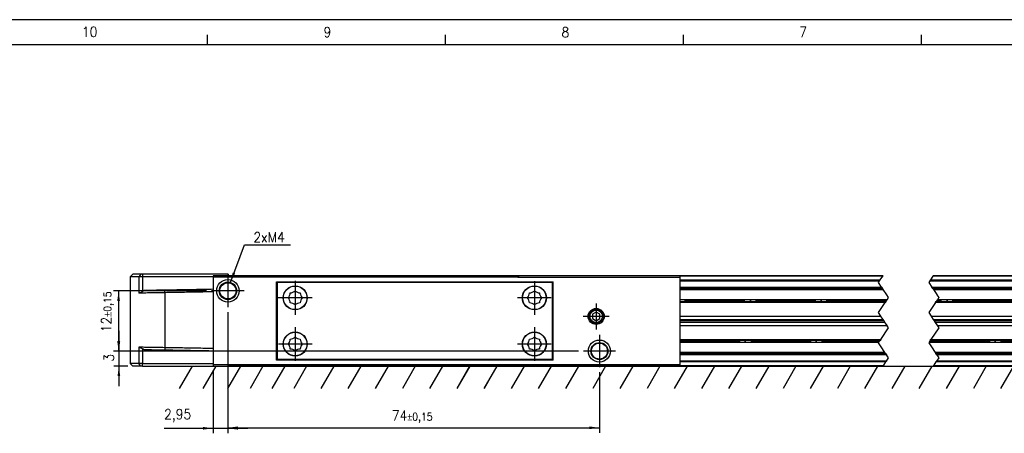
# Model space of a CAD drawing. Header units: millimetres. Extents: x -500 to 1129, y -592 to 328.
# Tile 5 of 23: x -376 to -180, y 245 to 328. Entities that reach past the tile are written whole.
import ezdxf

# ---------------------------------------------------------------- set-up
doc = ezdxf.new("R2010")
doc.units = ezdxf.units.MM
doc.linetypes.add('DOT_CENTER', pattern=[14, 12, -1, 0, -1])
doc.layers.add('1', color=7, linetype='Continuous')
doc.styles.add('CONVERTER_11', font='txt.shx', dxfattribs={"width": 0.9})
doc.dimstyles.new('ME10_DIM_14', dxfattribs={"dimtxt": 2, "dimasz": 2, "dimexe": 1, "dimexo": 1, "dimgap": 1, "dimtad": 1, "dimdsep": 46, "dimtxsty": 'CONVERTER_11', "dimsah": 1, "dimcen": 0.09, "dimclrd": 2, "dimclre": 2, "dimclrt": 2, "dimadec": 0, "dimazin": 0, "dimtfac": 1, "dimtdec": 4, "dimtix": 1, "dimtmove": 0, "dimatfit": 3, "dimfxl": 1, "dimtolj": 1, "dimtzin": 0, "dimarcsym": 0})
doc.dimstyles.new('ME10_DIM_15', dxfattribs={"dimtxt": 2, "dimasz": 2, "dimexe": 1, "dimexo": 1, "dimgap": 1, "dimtad": 1, "dimdsep": 46, "dimtxsty": 'CONVERTER_11', "dimsah": 1, "dimcen": 0.09, "dimclrd": 2, "dimclre": 2, "dimclrt": 2, "dimadec": 0, "dimazin": 0, "dimtfac": 1, "dimtdec": 4, "dimtix": 1, "dimtmove": 0, "dimatfit": 3, "dimfxl": 1, "dimtolj": 1, "dimtzin": 0, "dimarcsym": 0})
doc.dimstyles.new('ME10_DIM_16', dxfattribs={"dimtxt": 2, "dimasz": 2, "dimexe": 1, "dimexo": 1, "dimgap": 1, "dimtad": 1, "dimdsep": 46, "dimtxsty": 'CONVERTER_11', "dimsah": 1, "dimcen": 0.09, "dimclrd": 2, "dimclre": 2, "dimclrt": 2, "dimadec": 0, "dimazin": 0, "dimtol": 1, "dimtp": 0.15, "dimtm": 0.15, "dimtfac": 0.75, "dimtdec": 0, "dimtix": 1, "dimtmove": 0, "dimatfit": 3, "dimfxl": 1, "dimtolj": 1, "dimtzin": 0, "dimarcsym": 0})
doc.dimstyles.new('ME10_DIM_17', dxfattribs={"dimtxt": 2, "dimasz": 2, "dimexe": 1, "dimexo": 1, "dimgap": 1, "dimtad": 1, "dimdsep": 46, "dimtxsty": 'CONVERTER_11', "dimsah": 1, "dimcen": 0.09, "dimclrd": 2, "dimclre": 2, "dimclrt": 2, "dimadec": 0, "dimazin": 0, "dimtol": 1, "dimtp": 0.15, "dimtm": 0.15, "dimtfac": 0.75, "dimtdec": 0, "dimtix": 1, "dimtmove": 0, "dimatfit": 3, "dimfxl": 1, "dimtolj": 1, "dimtzin": 0, "dimarcsym": 0})
doc.dimstyles.get("Standard").update_dxf_attribs({"dimtxt": 0.18, "dimasz": 0.18, "dimexe": 0.18, "dimexo": 0.0625, "dimgap": 0.09, "dimtad": 0, "dimtih": 1, "dimtoh": 1, "dimdec": 4, "dimzin": 0, "dimdsep": 46, "dimtxsty": 'Standard', "dimcen": 0.09, "dimadec": 0, "dimazin": 0, "dimtfac": 1, "dimtdec": 4, "dimtofl": 0, "dimtmove": 0, "dimatfit": 3, "dimfxl": 1, "dimtolj": 1, "dimtzin": 0, "dimarcsym": 0})

# ---------------------------------------------------------------- blocks, each defined once
blk = doc.blocks.new('REGLA_S-770__34', base_point=(-353.8, 258.75))
at = {"color": 7, "linetype": 'Continuous'}
for p, q in [((-353.3, 277.05), (-353.8, 276.55)), ((-353.8, 276.55), (-353.8, 259.25)), ((-352.1, 276.55), (-353.8, 276.55)), ((-351.72, 277.05), (-353.3, 277.05)), ((-351.36, 276.55), (-352.1, 276.55)), ((-351.35, 277.05), (-351.72, 277.05)), ((-337.3, 276.55), (-351.36, 276.55)), ((-334.3, 277.05), (-351.35, 277.05)), ((-334.3, 277.05), (-334.3, 276.75)), ((-316.17, 276.75), (-334.3, 276.75)), ((-276.43, 276.75), (-316.17, 276.75)), ((-244.3, 276.75), (-276.43, 276.75)), ((-203.87, 276.75), (-244.3, 276.75)), ((-122.39, 276.75), (-193.87, 276.75)), ((-351.04, 273.81), (-351.36, 273.59)), ((-244.3, 274.21), (-203.98, 274.21)), ((-193.98, 274.21), (-122.49, 274.21)), ((-244.3, 268.7), (-204.31, 268.7)), ((-194.31, 268.7), (-122.82, 268.7)), ((-244.3, 268.04), (-203.86, 268.04)), ((-203.67, 267.75), (-244.3, 267.75)), ((-203.48, 267.46), (-244.3, 267.46)), ((-203.04, 266.8), (-244.3, 266.8)), ((-193.86, 268.04), (-122.38, 268.04)), ((-122.19, 267.75), (-193.67, 267.75)), ((-122, 267.46), (-193.48, 267.46)), ((-121.56, 266.8), (-193.04, 266.8)), ((-351.04, 261.99), (-351.36, 262.21)), ((-203.37, 261.29), (-244.3, 261.29)), ((-121.88, 261.29), (-193.37, 261.29)), ((-352.1, 259.25), (-353.8, 259.25)), ((-353.3, 258.75), (-353.8, 259.25)), ((-351.36, 259.25), (-352.1, 259.25)), ((-351.36, 259.25), (-337.3, 259.25)), ((-351.72, 258.75), (-353.3, 258.75)), ((-351.35, 258.75), (-351.72, 258.75)), ((-351.35, 258.75), (-337.3, 258.75)), ((-337.3, 258.75), (-334.35, 258.75)), ((-328.57, 258.75), (-334.3, 258.75)), ((-320.03, 258.75), (-328.57, 258.75)), ((-316.17, 258.75), (-320.03, 258.75)), ((-276.43, 258.75), (-316.17, 258.75)), ((-272.57, 258.75), (-276.43, 258.75)), ((-264.03, 258.75), (-272.57, 258.75)), ((-244.3, 258.75), (-264.03, 258.75)), ((-203.87, 258.75), (-244.3, 258.75)), ((-193.87, 258.75), (-122.39, 258.75))]:
    blk.add_line(p, q, dxfattribs=at)
at = {"color": 3, "linetype": 'Continuous'}
for p, q in [((-351.72, 277.05), (-352.1, 276.55)), ((-352.1, 276.55), (-352.1, 273.29)), ((-351.35, 277.05), (-351.36, 276.55)), ((-351.36, 276.55), (-351.36, 273.59)), ((-276.48, 276.65), (-316.11, 276.65)), ((-203.94, 276.65), (-244.3, 276.65)), ((-122.46, 276.65), (-193.94, 276.65)), ((-244.3, 275.93), (-204.42, 275.93)), ((-244.3, 275.75), (-204.54, 275.75)), ((-194.54, 275.75), (-123.06, 275.75)), ((-194.42, 275.93), (-122.94, 275.93)), ((-346.92, 273.38), (-346.92, 273.88)), ((-346.92, 273.38), (-346.92, 262.42)), ((-244.3, 274.49), (-204.17, 274.49)), ((-244.3, 274.01), (-203.84, 274.01)), ((-194.17, 274.49), (-122.68, 274.49)), ((-193.84, 274.01), (-122.36, 274.01)), ((-203.05, 271.98), (-244.3, 271.98)), ((-244.3, 271.64), (-203.28, 271.64)), ((-203.41, 271.44), (-244.3, 271.44)), ((-121.93, 271.44), (-193.41, 271.44)), ((-193.28, 271.64), (-121.8, 271.64)), ((-121.57, 271.98), (-193.05, 271.98)), ((-244.3, 264.06), (-204.33, 264.06)), ((-204.46, 263.86), (-244.3, 263.86)), ((-244.3, 263.52), (-204.69, 263.52)), ((-194.69, 263.52), (-123.21, 263.52)), ((-122.98, 263.86), (-194.46, 263.86)), ((-194.33, 264.06), (-122.85, 264.06)), ((-352.1, 262.51), (-352.1, 259.25)), ((-351.36, 262.21), (-351.36, 259.25)), ((-346.92, 262.42), (-346.92, 261.92)), ((-203.5, 261.49), (-244.3, 261.49)), ((-203.18, 261.01), (-244.3, 261.01)), ((-122.02, 261.49), (-193.5, 261.49)), ((-121.69, 261.01), (-193.18, 261.01)), ((-351.72, 258.75), (-352.1, 259.25)), ((-351.35, 258.75), (-351.36, 259.25)), ((-203.2, 259.75), (-244.3, 259.75)), ((-203.33, 259.57), (-244.3, 259.57)), ((-121.84, 259.57), (-193.33, 259.57)), ((-121.72, 259.75), (-193.2, 259.75)), ((-316.11, 258.85), (-276.48, 258.85)), ((-244.3, 258.85), (-203.81, 258.85)), ((-193.81, 258.85), (-122.32, 258.85))]:
    blk.add_line(p, q, dxfattribs=at)
at = {"color": 2, "linetype": 'DOT_CENTER'}
for p, q in [((-204.42, 275.93), (-203.94, 276.65)), ((-203.94, 276.65), (-203.87, 276.75)), ((-193.94, 276.65), (-194.42, 275.93)), ((-193.87, 276.75), (-193.94, 276.65)), ((-204.77, 275.4), (-204.54, 275.75)), ((-204.17, 274.49), (-204.77, 275.4)), ((-204.54, 275.75), (-204.42, 275.93)), ((-194.54, 275.75), (-194.77, 275.4)), ((-194.77, 275.4), (-194.17, 274.49)), ((-194.42, 275.93), (-194.54, 275.75)), ((-204.17, 274.49), (-203.98, 274.21)), ((-203.84, 274.01), (-203.98, 274.21)), ((-203.12, 272.92), (-203.84, 274.01)), ((-202.77, 272.4), (-203.12, 272.92)), ((-193.98, 274.21), (-194.17, 274.49)), ((-193.98, 274.21), (-193.84, 274.01)), ((-193.84, 274.01), (-193.17, 273)), ((-193.17, 273), (-193.12, 272.92)), ((-193.12, 272.92), (-192.77, 272.4)), ((-203.18, 271.78), (-244.3, 271.78)), ((-204.77, 269.4), (-203.41, 271.44)), ((-203.28, 271.64), (-203.41, 271.44)), ((-203.28, 271.64), (-203.18, 271.78)), ((-203.18, 271.78), (-203.13, 271.86)), ((-203.13, 271.86), (-203.05, 271.98)), ((-203.05, 271.98), (-202.77, 272.4)), ((-193.41, 271.44), (-194.77, 269.4)), ((-193.41, 271.44), (-193.28, 271.64)), ((-193.18, 271.78), (-193.28, 271.64)), ((-193.13, 271.86), (-193.18, 271.78)), ((-121.7, 271.78), (-193.18, 271.78)), ((-193.05, 271.98), (-193.13, 271.86)), ((-192.77, 272.4), (-193.05, 271.98)), ((-204.31, 268.7), (-204.77, 269.4)), ((-204.21, 268.55), (-204.31, 268.7)), ((-194.77, 269.4), (-194.31, 268.7)), ((-194.31, 268.7), (-194.21, 268.55)), ((-203.86, 268.04), (-204.21, 268.55)), ((-203.67, 267.75), (-203.86, 268.04)), ((-203.48, 267.46), (-203.67, 267.75)), ((-203.14, 266.95), (-203.48, 267.46)), ((-203.04, 266.8), (-203.14, 266.95)), ((-202.77, 266.4), (-203.04, 266.8)), ((-194.21, 268.55), (-193.86, 268.04)), ((-193.86, 268.04), (-193.67, 267.75)), ((-193.67, 267.75), (-193.48, 267.46)), ((-193.48, 267.46), (-193.14, 266.95)), ((-193.14, 266.95), (-193.04, 266.8)), ((-193.04, 266.8), (-192.77, 266.4)), ((-204.33, 264.06), (-202.77, 266.4)), ((-192.77, 266.4), (-194.33, 264.06)), ((-244.3, 263.72), (-204.56, 263.72)), ((-204.77, 263.4), (-204.69, 263.52)), ((-204.23, 262.58), (-204.77, 263.4)), ((-204.69, 263.52), (-204.61, 263.65)), ((-204.61, 263.65), (-204.56, 263.72)), ((-204.56, 263.72), (-204.46, 263.86)), ((-204.33, 264.06), (-204.46, 263.86)), ((-194.69, 263.52), (-194.77, 263.4)), ((-194.77, 263.4), (-194.23, 262.58)), ((-194.61, 263.65), (-194.69, 263.52)), ((-194.56, 263.72), (-194.61, 263.65)), ((-194.46, 263.86), (-194.56, 263.72)), ((-194.56, 263.72), (-123.08, 263.72)), ((-194.46, 263.86), (-194.33, 264.06)), ((-203.5, 261.49), (-204.23, 262.58)), ((-203.37, 261.29), (-203.5, 261.49)), ((-203.37, 261.29), (-203.18, 261.01)), ((-202.77, 260.4), (-203.18, 261.01)), ((-194.23, 262.58), (-193.5, 261.49)), ((-193.5, 261.49), (-193.37, 261.29)), ((-193.18, 261.01), (-193.37, 261.29)), ((-193.18, 261.01), (-192.77, 260.4)), ((-203.74, 258.95), (-203.81, 258.85)), ((-203.74, 258.95), (-203.33, 259.57)), ((-203.33, 259.57), (-203.2, 259.75)), ((-203.2, 259.75), (-202.77, 260.4)), ((-193.74, 258.95), (-193.81, 258.85)), ((-193.33, 259.57), (-193.74, 258.95)), ((-193.2, 259.75), (-193.33, 259.57)), ((-192.77, 260.4), (-193.2, 259.75)), ((-203.81, 258.85), (-203.87, 258.75)), ((-193.81, 258.85), (-193.87, 258.75))]:
    blk.add_line(p, q, dxfattribs=at)
at = {"color": 7, "linetype": 'Continuous'}
for points, knots in [([(-352.02, 273.3), (-352.03, 273.3), (-352.03, 273.29), (-352.05, 273.29), (-352.07, 273.29), (-352.09, 273.29), (-352.1, 273.29)], [0, 0, 0, 0, 0.01147354, 0.02791972, 0.05213133, 0.0755653, 0.0755653, 0.0755653, 0.0755653]), ([(-351.36, 273.59), (-351.42, 273.55), (-351.55, 273.47), (-351.73, 273.38), (-351.89, 273.32), (-351.98, 273.3), (-352.02, 273.3)], [0, 0, 0, 0, 0.2322232, 0.4424336, 0.6192326, 0.7333374, 0.7333374, 0.7333374, 0.7333374]), ([(-346.92, 273.38), (-347.41, 273.37), (-348.35, 273.36), (-349.7, 273.33), (-350.92, 273.31), (-351.67, 273.3), (-352.02, 273.3)], [0, 0, 0, 0, 1.45285, 2.839722, 4.057135, 5.101113, 5.101113, 5.101113, 5.101113]), ([(-346.92, 273.88), (-347.37, 273.87), (-348.25, 273.86), (-349.39, 273.84), (-350.31, 273.82), (-350.8, 273.81), (-351.04, 273.81)], [0, 0, 0, 0, 1.348748, 2.635871, 3.411692, 4.119118, 4.119118, 4.119118, 4.119118]), ([(-337.3, 274.05), (-337.85, 274.04), (-338.95, 274.02), (-341.1, 273.98), (-343.76, 273.93), (-345.87, 273.9), (-346.92, 273.88)], [0, 0, 0, 0, 1.651431, 3.302863, 6.463121, 9.622621, 9.622621, 9.622621, 9.622621]), ([(-337.3, 273.55), (-337.85, 273.54), (-338.95, 273.52), (-341.1, 273.48), (-343.76, 273.43), (-345.87, 273.4), (-346.92, 273.38)], [0, 0, 0, 0, 1.651431, 3.302863, 6.463247, 9.623627, 9.623627, 9.623627, 9.623627]), ([(-352.01, 262.51), (-352.02, 262.51), (-352.05, 262.51), (-352.08, 262.51), (-352.1, 262.51)], [0, 0, 0, 0, 0.04570452, 0.09092027, 0.09092027, 0.09092027, 0.09092027]), ([(-346.92, 262.42), (-347.41, 262.43), (-348.35, 262.44), (-349.7, 262.47), (-350.91, 262.49), (-351.66, 262.5), (-352.01, 262.51)], [0, 0, 0, 0, 1.45285, 2.839722, 4.047794, 5.085535, 5.085535, 5.085535, 5.085535]), ([(-352.01, 262.51), (-351.96, 262.5), (-351.88, 262.47), (-351.74, 262.42), (-351.56, 262.34), (-351.43, 262.26), (-351.36, 262.21)], [0, 0, 0, 0, 0.1301788, 0.2770345, 0.4475943, 0.7194568, 0.7194568, 0.7194568, 0.7194568]), ([(-346.92, 261.92), (-347.37, 261.93), (-348.25, 261.94), (-349.39, 261.96), (-350.31, 261.98), (-350.8, 261.99), (-351.04, 261.99)], [0, 0, 0, 0, 1.348748, 2.635871, 3.411692, 4.119118, 4.119118, 4.119118, 4.119118]), ([(-337.3, 262.25), (-337.85, 262.26), (-338.95, 262.28), (-341.1, 262.32), (-343.76, 262.37), (-345.87, 262.4), (-346.92, 262.42)], [0, 0, 0, 0, 1.651431, 3.302863, 6.463247, 9.623627, 9.623627, 9.623627, 9.623627]), ([(-337.3, 261.75), (-337.85, 261.76), (-338.95, 261.78), (-341.1, 261.82), (-343.76, 261.87), (-345.87, 261.9), (-346.92, 261.92)], [0, 0, 0, 0, 1.651431, 3.302863, 6.463121, 9.622621, 9.622621, 9.622621, 9.622621])]:
    blk.add_open_spline(points, degree=3, knots=knots, dxfattribs=at)
blk = doc.blocks.new('CABEZA_RANURADA_REGLA_S__35', base_point=(-337.3, 258.75))
at = {"color": 7, "linetype": 'Continuous'}
for p, q in [((-334.3, 276.75), (-337.3, 276.75)), ((-337.3, 276.75), (-337.3, 276.45)), ((-316.17, 276.75), (-334.3, 276.75)), ((-316, 276.45), (-316.17, 276.75)), ((-276.43, 276.75), (-276.6, 276.45)), ((-244.3, 276.75), (-276.43, 276.75)), ((-244.3, 276.45), (-244.3, 276.75)), ((-337.3, 276.45), (-337.3, 259.05)), ((-316, 276.45), (-337.3, 276.45)), ((-324.65, 259.95), (-324.65, 275.55)), ((-324.65, 275.55), (-323.75, 275.55)), ((-324.47, 260.1), (-324.47, 275.4)), ((-323.75, 275.4), (-324.47, 275.4)), ((-323.75, 275.55), (-323.75, 275.4)), ((-323.75, 275.55), (-270.5, 275.55)), ((-270.5, 275.4), (-323.75, 275.4)), ((-276.6, 276.45), (-316, 276.45)), ((-276.6, 276.45), (-244.3, 276.45)), ((-270.5, 275.4), (-270.5, 275.55)), ((-270.5, 275.55), (-269.6, 275.55)), ((-269.77, 275.4), (-270.5, 275.4)), ((-269.77, 275.4), (-269.77, 260.1)), ((-269.6, 259.95), (-269.6, 275.55)), ((-244.3, 259.05), (-244.3, 276.45)), ((-261, 269.52), (-261.75, 269.08)), ((-261.75, 269.08), (-261.75, 268.22)), ((-260.25, 269.08), (-261, 269.52)), ((-260.25, 268.22), (-260.25, 269.08)), ((-261.75, 268.22), (-261, 267.78)), ((-261, 267.78), (-260.25, 268.22)), ((-337.3, 259.05), (-316, 259.05)), ((-337.3, 259.05), (-337.3, 258.75)), ((-323.75, 259.95), (-324.65, 259.95)), ((-324.47, 260.1), (-323.75, 260.1)), ((-323.75, 260.1), (-270.5, 260.1)), ((-323.75, 260.1), (-323.75, 259.95)), ((-270.5, 259.95), (-323.75, 259.95)), ((-316.17, 258.75), (-316, 259.05)), ((-316, 259.05), (-276.6, 259.05)), ((-276.6, 259.05), (-244.3, 259.05)), ((-276.6, 259.05), (-276.43, 258.75)), ((-270.5, 259.95), (-270.5, 260.1)), ((-270.5, 260.1), (-269.77, 260.1)), ((-269.6, 259.95), (-270.5, 259.95)), ((-244.3, 258.75), (-244.3, 259.05)), ((-337.3, 258.75), (-334.35, 258.75)), ((-334.35, 258.75), (-334.3, 258.75)), ((-328.57, 258.75), (-334.3, 258.75)), ((-320.03, 258.75), (-328.57, 258.75)), ((-316.17, 258.75), (-320.03, 258.75)), ((-272.57, 258.75), (-276.43, 258.75)), ((-264.03, 258.75), (-272.57, 258.75)), ((-244.3, 258.75), (-264.03, 258.75))]:
    blk.add_line(p, q, dxfattribs=at)
for centre, radius in [((-334.35, 273.75), 2.24), ((-334.35, 273.75), 1.74), ((-334.35, 273.75), 1.62), ((-320.95, 272.35), 2.4), ((-320.95, 272.35), 2.35), ((-273.3, 272.35), 2.4), ((-273.3, 272.35), 2.35), ((-261, 268.65), 1.6), ((-261, 268.65), 1.42), ((-261, 268.65), 1.25), ((-320.95, 263.15), 2.4), ((-320.95, 263.15), 2.35), ((-273.3, 263.15), 2.4), ((-273.3, 263.15), 2.35), ((-260.35, 261.75), 2.2), ((-260.35, 261.75), 1.7), ((-260.35, 261.75), 1.6)]:
    blk.add_circle(centre, radius, dxfattribs=at)
for centre, start, end in [((-323.44, 273.38), 316.4323, 358.5677), ((-321.98, 274.85), 271.4323, 313.5677), ((-319.92, 274.85), 226.4323, 268.5677), ((-318.45, 273.38), 181.4323, 223.5677), ((-275.79, 273.38), 316.4323, 358.5677), ((-274.33, 274.85), 271.4323, 313.5677), ((-272.27, 274.85), 226.4323, 268.5677), ((-270.8, 273.38), 181.4323, 223.5677), ((-323.44, 271.32), 1.4323, 43.5677), ((-321.98, 269.85), 46.4323, 88.5677), ((-319.92, 269.85), 91.4323, 133.5677), ((-318.45, 271.32), 136.4323, 178.5677), ((-275.79, 271.32), 1.4323, 43.5677), ((-274.33, 269.85), 46.4323, 88.5677), ((-272.27, 269.85), 91.4323, 133.5677), ((-270.8, 271.32), 136.4323, 178.5677), ((-323.44, 264.18), 316.4323, 358.5677), ((-323.44, 262.12), 1.4323, 43.5677), ((-321.98, 265.65), 271.4323, 313.5677), ((-319.92, 265.65), 226.4323, 268.5677), ((-318.45, 264.18), 181.4323, 223.5677), ((-318.45, 262.12), 136.4323, 178.5677), ((-275.79, 264.18), 316.4323, 358.5677), ((-275.79, 262.12), 1.4323, 43.5677), ((-274.33, 265.65), 271.4323, 313.5677), ((-272.27, 265.65), 226.4323, 268.5677), ((-270.8, 264.18), 181.4323, 223.5677), ((-270.8, 262.12), 136.4323, 178.5677), ((-321.98, 260.65), 46.4323, 88.5677), ((-319.92, 260.65), 91.4323, 133.5677), ((-274.33, 260.65), 46.4323, 88.5677), ((-272.27, 260.65), 91.4323, 133.5677)]:
    blk.add_arc(centre, 1.5, start, end, dxfattribs=at)
at = {"layer": '1', "color": 2, "linetype": 'DOT_CENTER'}
for p, q in [((-334.35, 276.99), (-334.35, 270.51)), ((-320.95, 275.75), (-320.95, 268.95)), ((-273.3, 275.7), (-273.3, 269)), ((-331.11, 273.75), (-337.6, 273.75)), ((-317.55, 272.35), (-324.35, 272.35)), ((-269.95, 272.35), (-276.65, 272.35)), ((-261, 271.25), (-261, 266.05)), ((-258.4, 268.65), (-263.6, 268.65)), ((-320.95, 266.5), (-320.95, 259.8)), ((-273.3, 266.5), (-273.3, 259.8)), ((-260.35, 264.95), (-260.35, 258.55)), ((-317.6, 263.15), (-324.3, 263.15)), ((-269.95, 263.15), (-276.65, 263.15)), ((-257.15, 261.75), (-263.55, 261.75))]:
    blk.add_line(p, q, dxfattribs=at)
blk = doc.blocks.new('REGLA_S2-770__36', base_point=(-353.8, 258.75))
for name, p in [('REGLA_S-770__34', (-353.8, 258.75)), ('CABEZA_RANURADA_REGLA_S__35', (-337.3, 258.75))]:
    blk.add_blockref(name, p)
blk = doc.blocks.new('*D65')
at = {"layer": '1', "color": 2, "linetype": 'Continuous'}
for p, q in [((-356.07, 265.75), (-356.07, 261.75)), ((-264.55, 261.75), (-357.07, 261.75)), ((-356.07, 261.75), (-356.07, 258.75)), ((-354.3, 258.75), (-357.07, 258.75)), ((-356.07, 258.75), (-356.07, 254.75))]:
    blk.add_line(p, q, dxfattribs=at)
at = {"layer": '1', "color": 2}
for points in [[(-356.33, 263.75), (-355.8, 263.75), (-356.07, 261.75)], [(-355.8, 256.75), (-356.33, 256.75), (-356.07, 258.75)]]:
    blk.add_solid(points, dxfattribs=at)
at = {"layer": '1', "color": 2, "insert": (-357.07, 259.65), "char_height": 2, "attachment_point": 7, "rotation": 90, "line_spacing_factor": 0.60024, "style": 'CONVERTER_11'}
blk.add_mtext('3', dxfattribs=at)
blk = doc.blocks.new('*D66')
at = {"layer": '1', "color": 2, "linetype": 'Continuous'}
for p, q in [((-334.35, 269.51), (-334.35, 245.36)), ((-337.3, 257.75), (-337.3, 245.36)), ((-347.06, 246.36), (-337.3, 246.36)), ((-337.3, 246.36), (-334.35, 246.36)), ((-334.35, 246.36), (-330.35, 246.36))]:
    blk.add_line(p, q, dxfattribs=at)
at = {"layer": '1', "color": 2}
for points in [[(-339.3, 246.09), (-339.3, 246.62), (-337.3, 246.36)], [(-332.35, 246.62), (-332.35, 246.09), (-334.35, 246.36)]]:
    blk.add_solid(points, dxfattribs=at)
at = {"layer": '1', "color": 2, "insert": (-347.06, 247.56), "char_height": 2, "attachment_point": 7, "rotation": 0.0001, "line_spacing_factor": 0.60024, "style": 'CONVERTER_11'}
blk.add_mtext('2,95', dxfattribs=at)
blk = doc.blocks.new('*D67')
at = {"layer": '1', "color": 2, "linetype": 'Continuous'}
for p, q in [((-334.35, 269.51), (-334.35, 245.46)), ((-260.35, 257.55), (-260.35, 245.46)), ((-334.35, 246.46), (-260.35, 246.46))]:
    blk.add_line(p, q, dxfattribs=at)
at = {"layer": '1', "color": 2}
for points in [[(-332.35, 246.72), (-332.35, 246.19), (-334.35, 246.46)], [(-262.35, 246.19), (-262.35, 246.72), (-260.35, 246.46)]]:
    blk.add_solid(points, dxfattribs=at)
at = {"layer": '1', "color": 2, "insert": (-301.71, 247.46), "char_height": 2, "attachment_point": 7, "rotation": 0.0001, "line_spacing_factor": 0.60024, "style": 'CONVERTER_11'}
blk.add_mtext('\\C2;74\\C2;\\H1.5;{\\Fgdt;`}0,15', dxfattribs=at)
blk = doc.blocks.new('*D68')
at = {"layer": '1', "color": 2, "linetype": 'Continuous'}
for p, q in [((-338.6, 273.75), (-357.12, 273.75)), ((-356.12, 273.75), (-356.12, 261.75)), ((-264.55, 261.75), (-357.12, 261.75))]:
    blk.add_line(p, q, dxfattribs=at)
at = {"layer": '1', "color": 2}
for points in [[(-355.86, 271.75), (-356.39, 271.75), (-356.12, 273.75)], [(-356.39, 263.75), (-355.86, 263.75), (-356.12, 261.75)]]:
    blk.add_solid(points, dxfattribs=at)
at = {"layer": '1', "color": 2, "insert": (-357.12, 265.49), "char_height": 2, "attachment_point": 7, "rotation": 90, "line_spacing_factor": 0.60024, "style": 'CONVERTER_11'}
blk.add_mtext('\\C2;12\\C2;\\H1.5;{\\Fgdt;`}0,15', dxfattribs=at)
blk = doc.blocks.new('_A2', base_point=(89.41, -87.22))
at = {"layer": '1', "color": 2, "linetype": 'Continuous'}
for p, q in [((94.41, 327.78), (-499.59, 327.78)), ((-338.44, 322.78), (-338.44, 324.78)), ((-291.02, 322.78), (-291.02, 324.78)), ((-243.6, 322.78), (-243.6, 324.78)), ((-196.19, 322.78), (-196.19, 324.78))]:
    blk.add_line(p, q, dxfattribs=at)
at = {"layer": '1', "color": 7, "linetype": 'Continuous'}
blk.add_line((89.41, 322.78), (-479.59, 322.78), dxfattribs=at)
at = {"layer": '1', "color": 2, "char_height": 2, "attachment_point": 4, "line_spacing_factor": 1.20048, "style": 'CONVERTER_11'}
for s, insert in [('10', (-363.42, 325.37)), ('9', (-315.31, 325.31)), ('8', (-267.91, 325.28)), ('7', (-220.56, 325.33))]:
    blk.add_mtext(s, dxfattribs=dict(at, insert=insert))
blk = doc.blocks.new('Bottom2', base_point=(-249.799, 267.9))
at = {"layer": '1', "color": 2, "linetype": 'Continuous'}
for p, q in [((-341.466, 258.75), (-344.036, 254.3)), ((-343.697, 258.75), (-24.736, 258.75)), ((-336.766, 258.75), (-339.336, 254.3)), ((-331.866, 258.75), (-334.436, 254.3)), ((-327.366, 258.75), (-329.936, 254.3)), ((-323.03, 258.75), (-325.6, 254.3)), ((-318.666, 258.75), (-321.236, 254.3)), ((-313.266, 258.75), (-315.836, 254.3)), ((-307.866, 258.75), (-310.436, 254.3)), ((-302.451, 258.75), (-305.02, 254.3)), ((-297.035, 258.75), (-299.604, 254.3)), ((-297.026, 258.75), (-299.596, 254.3)), ((-291.62, 258.75), (-294.189, 254.3)), ((-291.606, 258.75), (-294.176, 254.3)), ((-286.204, 258.75), (-288.773, 254.3)), ((-286.186, 258.75), (-288.756, 254.3)), ((-280.789, 258.75), (-283.358, 254.3)), ((-280.766, 258.75), (-283.336, 254.3)), ((-275.373, 258.75), (-277.942, 254.3)), ((-269.957, 258.75), (-272.527, 254.3)), ((-264.542, 258.75), (-267.111, 254.3)), ((-259.126, 258.75), (-261.696, 254.3)), ((-253.711, 258.75), (-256.28, 254.3)), ((-248.295, 258.75), (-250.865, 254.3)), ((-242.88, 258.75), (-245.449, 254.3)), ((-237.464, 258.75), (-240.033, 254.3)), ((-232.049, 258.75), (-234.618, 254.3)), ((-226.633, 258.75), (-229.202, 254.3)), ((-221.218, 258.75), (-223.787, 254.3)), ((-215.802, 258.75), (-218.371, 254.3)), ((-210.386, 258.75), (-212.956, 254.3)), ((-204.971, 258.75), (-207.54, 254.3)), ((-199.555, 258.75), (-202.125, 254.3)), ((-194.14, 258.75), (-196.709, 254.3)), ((-188.724, 258.75), (-191.294, 254.3)), ((-183.309, 258.75), (-185.878, 254.3)), ((-177.893, 258.75), (-180.462, 254.3))]:
    blk.add_line(p, q, dxfattribs=at)
at = {"layer": '1', "color": 2}
blk.add_solid([(-333.407, 277.382), (-332.914, 277.197), (-333.863, 275.417)], dxfattribs=at)
blk.add_blockref('REGLA_S2-770__36', (-353.799, 258.75))
at = {"layer": '1', "color": 2, "style": 'CONVERTER_11', "width": 0.9}
blk.add_text('2xM4', height=2, dxfattribs=at).set_placement((-329.271, 283.434))
at = {"layer": '1'}
for base, p1, p2, dimstyle, picture, middle in [((-356.123, 273.75), (-263.553, 261.75), (-337.596, 273.75), 'ME10_DIM_17', '*D68', (-358.123, 269.55)), ((-356.068, 261.75), (-353.299, 258.75), (-263.553, 261.75), 'ME10_DIM_14', '*D65', (-358.068, 260.25))]:
    dim = blk.add_linear_dim(base=base, p1=p1, p2=p2, angle=90, dimstyle=dimstyle, dxfattribs=at)
    dim.commit()
    dim.dimension.update_dxf_attribs({"geometry": picture, "text_midpoint": middle, "text_rotation": 90})
for base, p1, p2, dimstyle, picture, middle in [((-337.299, 246.356), (-334.352, 270.506), (-337.299, 258.75), 'ME10_DIM_15', '*D66', (-344.314, 248.456)), ((-334.352, 246.456), (-260.352, 258.549), (-334.352, 270.506), 'ME10_DIM_16', '*D67', (-297.352, 248.456))]:
    dim = blk.add_linear_dim(base=base, p1=p1, p2=p2, dimstyle=dimstyle, dxfattribs=at)
    dim.commit()
    dim.dimension.update_dxf_attribs({"geometry": picture, "text_midpoint": middle, "text_rotation": 0.00014})
at = {"layer": '1', "color": 2, "linetype": 'Continuous', "has_arrowhead": 0}
blk.add_leader([(-333.863, 275.417), (-331.051, 282.915), (-321.912, 282.915)], dimstyle='Standard', dxfattribs=at)

msp = doc.modelspace()

# ---------------------------------------------------------------- block references
for name, p in [('_A2', (89.41, -87.22)), ('Bottom2', (-249.8, 267.9))]:
    msp.add_blockref(name, p)

doc.saveas('drawing.dxf')
